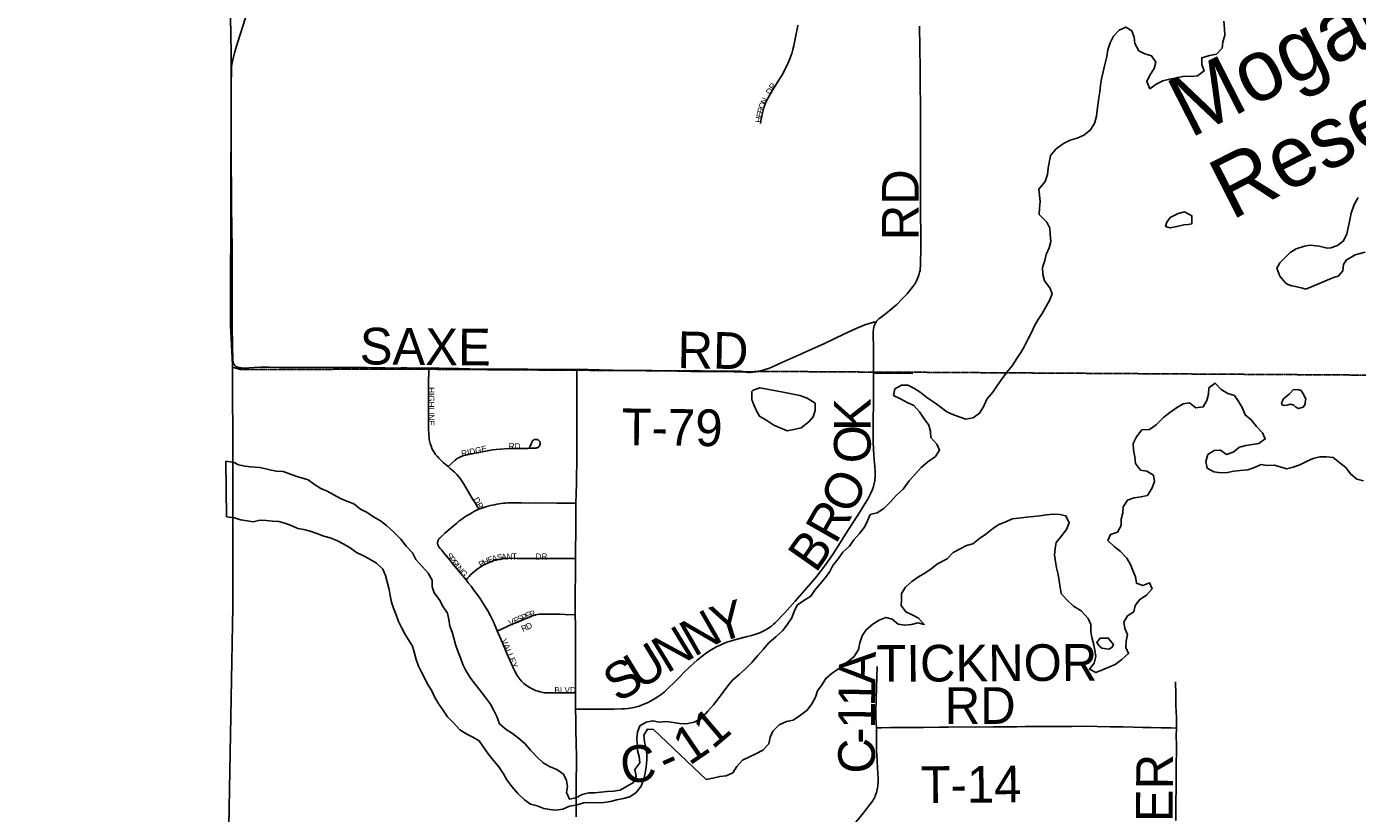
# Model space of a CAD drawing. Header units: feet. Extents: x 2113747 to 29971100, y 960708 to 6252803.
# Tile 14 of 225: x 2272193 to 2283070, y 1115169 to 1121601. Entities that reach past the tile are written whole.
import ezdxf

# ---------------------------------------------------------------- set-up
doc = ezdxf.new("R2010")
doc.units = ezdxf.units.FT
doc.header["$MEASUREMENT"] = 0
doc.linetypes.add('OhDOT_USTN3', pattern=[0.22, 0.165, -0.055])
for name, color, linetype in [('0_Xref', 7, 'Continuous'), ('GM_X_Adjacent_County', 251, 'OhDOT_USTN3'), ('GM_X_County', 251, 'OhDOT_USTN3'), ('GM_X_County_Road', 3, 'Continuous'), ('GM_X_County_Road_Text', 3, 'Continuous'), ('GM_X_Major_Lake', 5, 'Continuous'), ('GM_X_Major_Lake_Text', 5, 'Continuous'), ('GM_X_Minor_Lake', 5, 'Continuous'), ('GM_X_Township', 7, 'OhDOT_USTN3'), ('GM_X_Township_Road', 4, 'Continuous'), ('GM_X_Township_Road_Text', 4, 'Continuous'), ('GM_X_Township_Subdivision', 4, 'Continuous'), ('GM_X_Township_Subdivision_Text', 4, 'Continuous')]:
    doc.layers.add(name, color=color, linetype=linetype)
doc.styles.add('Styledgn030', font='dgn030.shx')
doc.styles.add('Styledgn031', font='dgn031.shx')

# ---------------------------------------------------------------- blocks, each defined once
blk = doc.blocks.new('POR')
at = {"layer": 'GM_X_Adjacent_County', "flags": 128}
blk.add_lwpolyline([(2192630, 1167520), (2192631, 1170404), (2192633, 1173673), (2192634, 1175629), (2192671, 1181169), (2192669, 1184775), (2192668, 1187767), (2192661, 1188885), (2192638, 1192623), (2192637, 1192687), (2192624, 1194838), (2192738, 1194840), (2198606, 1194974), (2199010, 1194983), (2204632, 1195040), (2205348, 1195050), (2205387, 1195051), (2205910, 1195059), (2205997, 1195060), (2208467, 1195087), (2214754, 1195227), (2218436, 1195308), (2224284, 1195429), (2225752, 1195458), (2225462, 1195534), (2225401, 1195595), (2225364, 1195691), (2225386, 1195871), (2225423, 1195969), (2225454, 1196101), (2225555, 1196175), (2225730, 1196146), (2225937, 1196104), (2226104, 1195950), (2226196, 1195762), (2226318, 1195778), (2226414, 1195876), (2226477, 1196120), (2226432, 1196340), (2226255, 1196528), (2226112, 1196634), (2226016, 1196777), (2225706, 1197038), (2225598, 1197214), (2225542, 1197429), (2225550, 1197574), (2225534, 1197683), (2225510, 1197752), (2225433, 1197823), (2225319, 1197810), (2225163, 1197850), (2225023, 1197884), (2224866, 1197996), (2224774, 1198238), (2224766, 1198416), (2224819, 1198833), (2224832, 1198918), (2224869, 1199050), (2224917, 1199124), (2224988, 1199164), (2225078, 1199177), (2225211, 1199143), (2225362, 1199058), (2225454, 1198986), (2225542, 1198976), (2225627, 1199021), (2225653, 1199069), (2225635, 1199164), (2225576, 1199318), (2225558, 1199409), (2225502, 1199641), (2225359, 1199810), (2225211, 1199887), (2225033, 1199916), (2224903, 1199927), (2224734, 1199887), (2224588, 1199837), (2224426, 1199853), (2224305, 1199924), (2224140, 1200009), (2224033, 1200099), (2223934, 1200224), (2223870, 1200324), (2223844, 1200457), (2223875, 1200571), (2223989, 1200714), (2224135, 1200891), (2224265, 1201013), (2224315, 1201058), (2224326, 1201095), (2224307, 1201143), (2224270, 1201186), (2224191, 1201257), (2224050, 1201262), (2223875, 1201254), (2223719, 1201260), (2223624, 1201297), (2223555, 1201352), (2223465, 1201458), (2223422, 1201570), (2223428, 1201647), (2223462, 1201752), (2223552, 1201843), (2223693, 1201904), (2223841, 1201967), (2223894, 1201999), (2223939, 1202044), (2223963, 1202134), (2223910, 1202269), (2223852, 1202341), (2223775, 1202357), (2223693, 1202349), (2223579, 1202304), (2223491, 1202259), (2223383, 1202227), (2223303, 1202248), (2223247, 1202301), (2223216, 1202378), (2223197, 1202484), (2223245, 1202643), (2223353, 1202799), (2223454, 1202942), (2223462, 1203019), (2223462, 1203064), (2223391, 1203189), (2223236, 1203283), (2223181, 1203339), (2223130, 1203396), (2223116, 1203464), (2223153, 1203562), (2223226, 1203633), (2223289, 1203695), (2223317, 1203766), (2223297, 1203887), (2223252, 1203949), (2223176, 1203975), (2223085, 1203955), (2223006, 1203918), (2222935, 1203853), (2222851, 1203698), (2222741, 1203608), (2222676, 1203594), (2222616, 1203610), (2222560, 1203698), (2222464, 1204074), (2222458, 1204286), (2222498, 1204359), (2222596, 1204452), (2222806, 1204585), (2222930, 1204676), (2222992, 1204741), (2223006, 1204789), (2222972, 1204848), (2222910, 1204913), (2222760, 1204955), (2222599, 1204969), (2222481, 1205009), (2222404, 1205077), (2222263, 1205241), (2222181, 1205337), (2222079, 1205407), (2221966, 1205441), (2221882, 1205472), (2221797, 1205517), (2221704, 1205619), (2221630, 1205687), (2221562, 1205698), (2221464, 1205681), (2221311, 1205613), (2221195, 1205577), (2221071, 1205582), (2220859, 1205622), (2220743, 1205681), (2220576, 1205823), (2220455, 1205944), (2220302, 1206023), (2220181, 1206074), (2220091, 1206150), (2220048, 1206308), (2220040, 1206484), (2219975, 1206616), (2219935, 1206710), (2219898, 1206817), (2219907, 1206919), (2220006, 1207032), (2220153, 1207136), (2220291, 1207227), (2220373, 1207289), (2220422, 1207378), (2220411, 1207566), (2220407, 1207761), (2220340, 1208008), (2220291, 1208255), (2220325, 1208431), (2220445, 1208769), (2220471, 1208945), (2220422, 1209154), (2220328, 1209282), (2220104, 1209492), (2219826, 1209709), (2219692, 1209851), (2219429, 1210204), (2219283, 1210473), (2219246, 1210694), (2219321, 1211065), (2219357, 1211201), (2219411, 1211402), (2219452, 1211743), (2219388, 1211972), (2219216, 1212230), (2219028, 1212466), (2218661, 1212777), (2218365, 1213088), (2218208, 1213347), (2218114, 1213710), (2218088, 1214033), (2218118, 1214403), (2218200, 1214647), (2218373, 1214973), (2218440, 1215097), (2218541, 1215411), (2218635, 1215696), (2218744, 1215898), (2218886, 1216149), (2219047, 1216370), (2219096, 1216517), (2219145, 1216741), (2219145, 1216921), (2219118, 1217142), (2219133, 1217333), (2219145, 1217521), (2219066, 1217817), (2219058, 1218049), (2219055, 1218326), (2219075, 1218515), (2219104, 1218655), (2219090, 1218754), (2219032, 1218922), (2218879, 1219180), (2218789, 1219297), (2218691, 1219360), (2218575, 1219379), (2218298, 1219383), (2217968, 1219293), (2217740, 1219274), (2217545, 1219308), (2217436, 1219297), (2217238, 1219297), (2217140, 1219345), (2217039, 1219458), (2216781, 1219757), (2216623, 1220057), (2216570, 1220251), (2216533, 1220570), (2216541, 1220687), (2216552, 1220844), (2216668, 1220915), (2216848, 1220915), (2217028, 1220836), (2217395, 1220687), (2217522, 1220769), (2217676, 1220956), (2217732, 1221095), (2217721, 1221245), (2217683, 1221395), (2217560, 1221466), (2217447, 1221395), (2217324, 1221398), (2217148, 1221466), (2216990, 1221616), (2216923, 1221672), (2216777, 1221754), (2216638, 1221784), (2216499, 1221758), (2216365, 1221702), (2216282, 1221679), (2216188, 1221762), (2216155, 1221904), (2216195, 1221993), (2217855, 1222014), (2218902, 1222026), (2221110, 1222045), (2224970, 1222054), (2226271, 1222054), (2227184, 1222047), (2228798, 1222028), (2230481, 1221983), (2231335, 1221971), (2233013, 1221964), (2233375, 1221986), (2235299, 1222030), (2235886, 1222019), (2238009, 1221952), (2239798, 1221947), (2240042, 1221947), (2240473, 1221945), (2240927, 1221944), (2242479, 1221940), (2243220, 1221939), (2246207, 1221908), (2259653, 1221765), (2265465, 1221711), (2271662, 1221657), (2271878, 1221655), (2272245, 1221652), (2272941, 1221646), (2272946, 1221095), (2272949, 1220734), (2272952, 1220381), (2272955, 1219996), (2272959, 1219527), (2272962, 1219225), (2272968, 1218487), (2272977, 1217406), (2272975, 1216501), (2272991, 1215563), (2273071, 1206556), (2273193, 1198453), (2273152, 1195400), (2273228, 1192712), (2273176, 1191453), (2273164, 1190519), (2273216, 1187364), (2273321, 1182083), (2273359, 1179654), (2273351, 1179125), (2273358, 1177776), (2273384, 1177023), (2273394, 1176620), (2273392, 1176176), (2273415, 1174720), (2273428, 1173104), (2273426, 1173044), (2273462, 1168895), (2273465, 1168621), (2273486, 1167056), (2273539, 1163372), (2273560, 1160546), (2273585, 1158808), (2273596, 1155295), (2273632, 1150488), (2273636, 1149823), (2273645, 1148717), (2273648, 1148193), (2273652, 1147706), (2273707, 1144117), (2273708, 1143906), (2273727, 1137672), (2273735, 1134958), (2273762, 1131307), (2273776, 1128908), (2273782, 1128013), (2273782, 1127896), (2273784, 1127599), (2273791, 1126395), (2273794, 1126045), (2273794, 1125938), (2273800, 1125028), (2273809, 1124393), (2273866, 1121327), (2273859, 1119170), (2273877, 1118817), (2273878, 1116829), (2273845, 1115019), (2273848, 1114656), (2273851, 1114281), (2273852, 1114201), (2273857, 1113636), (2273857, 1113575), (2273860, 1113281), (2273861, 1113069), (2273868, 1112294), (2273872, 1111794), (2273878, 1111173), (2273881, 1110748), (2273884, 1110420), (2273885, 1110318), (2273889, 1109866), (2273890, 1109708), (2273892, 1109492), (2273890, 1108659), (2273895, 1107881), (2273928, 1105260), (2273923, 1103969), (2273944, 1101977), (2274003, 1096382), (2274019, 1094549), (2274045, 1093010), (2274049, 1092053), (2274067, 1090515), (2273842, 1090511), (2272585, 1090487), (2271751, 1090471), (2270733, 1090435), (2268200, 1090405), (2267778, 1090418), (2267760, 1089304), (2267674, 1087762), (2267628, 1085890), (2267594, 1084592), (2267583, 1084035), (2267570, 1083741), (2267407, 1076551), (2267310, 1072879), (2267224, 1068546), (2267218, 1067680), (2267123, 1064546), (2267119, 1064405), (2267105, 1064278), (2267009, 1060529), (2266030, 1060558), (2264764, 1060590), (2264179, 1060605), (2263523, 1060622), (2262905, 1060648), (2262578, 1060658), (2262494, 1060660), (2262468, 1060662), (2262069, 1060670), (2259905, 1060723), (2259350, 1060738), (2254917, 1060860), (2252022, 1060939), (2251064, 1060965), (2247613, 1061077), (2245773, 1061157), (2240479, 1061338), (2240259, 1061347), (2239174, 1061390), (2237828, 1061436), (2234873, 1061544), (2228638, 1061772), (2226856, 1061837), (2226221, 1061860), (2224371, 1061928), (2218716, 1062135), (2216024, 1062234), (2214252, 1062298), (2212077, 1062442), (2210448, 1062486), (2205426, 1062621), (2204592, 1062652), (2204074, 1062671), (2204061, 1063896), (2204019, 1067962), (2204018, 1068050), (2203986, 1071081), (2203969, 1073268), (2203920, 1078643), (2203897, 1079534), (2203924, 1083122), (2203902, 1084169), (2203924, 1085137), (2203916, 1085866), (2203909, 1086298), (2203905, 1086752), (2203874, 1089335), (2203869, 1089766), (2203327, 1089754), (2199689, 1089720), (2199502, 1089725), (2198608, 1089726), (2198227, 1089715), (2197798, 1089713), (2197122, 1089708), (2195423, 1089703), (2195256, 1089695), (2194547, 1089678), (2193306, 1089676), (2192606, 1089672), (2192620, 1092103), (2192625, 1092538), (2192656, 1094120), (2192659, 1095336), (2192658, 1095923), (2192589, 1099322), (2192675, 1103193), (2192655, 1107796), (2192654, 1108034), (2192653, 1108440), (2192666, 1108661), (2192656, 1108900), (2192657, 1109083), (2192654, 1109924), (2192636, 1110047), (2192644, 1110729), (2192637, 1111738), (2192634, 1112043), (2192629, 1112564), (2192567, 1113876), (2192571, 1115766), (2192563, 1116200), (2192562, 1116521), (2192562, 1116842), (2192568, 1119399), (2192557, 1120002), (2192552, 1123337), (2192552, 1123393), (2192560, 1126776), (2192557, 1127768), (2192541, 1130027), (2192543, 1132646), (2192543, 1135847), (2192542, 1136084), (2192540, 1136744), (2192530, 1137575), (2192539, 1140482), (2192539, 1143381), (2192552, 1147211), (2192556, 1148676), (2192557, 1148924), (2192558, 1149453), (2192562, 1150577), (2192569, 1152461), (2192570, 1152863), (2192571, 1153176), (2192575, 1154176), (2192588, 1155252), (2192594, 1158495), (2192604, 1162456), (2192620, 1166969), (2192630, 1167520)], dxfattribs=at)
at = {"layer": 'GM_X_County', "flags": 128}
blk.add_lwpolyline([(2353397, 1222451), (2356858, 1222526), (2358764, 1222568), (2364180, 1222723), (2365829, 1222755), (2369645, 1222836), (2372194, 1222881), (2374472, 1222924), (2379690, 1223029), (2379735, 1219826), (2379742, 1219374), (2379833, 1216178), (2380014, 1209139), (2380003, 1203413), (2380022, 1202249), (2380179, 1195356), (2380181, 1194352), (2380359, 1187412), (2380412, 1186569), (2380419, 1184193), (2380463, 1181823), (2380682, 1170163), (2380746, 1166807), (2380771, 1165044), (2380824, 1161382), (2380824, 1161039), (2380878, 1157552), (2380892, 1156694), (2381026, 1152330), (2381034, 1152023), (2381158, 1145150), (2381235, 1140057), (2381269, 1137568), (2381334, 1132856), (2381336, 1132676), (2381343, 1132210), (2381380, 1130882), (2381388, 1130504), (2381409, 1129491), (2381422, 1128859), (2381524, 1123853), (2381544, 1122872), (2381624, 1118858), (2381679, 1116097), (2382044, 1104151), (2382074, 1096083), (2382125, 1091787), (2380307, 1091766), (2379221, 1091753), (2378988, 1091751), (2374063, 1091696), (2368829, 1091637), (2365146, 1091594), (2364291, 1091584), (2363494, 1091575), (2360811, 1091544), (2360599, 1091542), (2358848, 1091522), (2355371, 1091477), (2352195, 1091435), (2348514, 1091386), (2345661, 1091348), (2342697, 1091308), (2341799, 1091296), (2335157, 1091206), (2333216, 1091180), (2331837, 1091161), (2328725, 1091118), (2328615, 1091117), (2326938, 1091094), (2326732, 1091091), (2324108, 1091056), (2318107, 1090974), (2313863, 1090917), (2307056, 1090903), (2301402, 1090840), (2299895, 1090831), (2299145, 1090827), (2298147, 1090820), (2294565, 1090800), (2294190, 1090795), (2291695, 1090779), (2287536, 1090733), (2283974, 1090692), (2281184, 1090660), (2280571, 1090646), (2279737, 1090638), (2276111, 1090564), (2275965, 1090561), (2275354, 1090544), (2275300, 1090545), (2274067, 1090515), (2274049, 1092053), (2274045, 1093010), (2274019, 1094549), (2274003, 1096382), (2273944, 1101977), (2273923, 1103969), (2273928, 1105260), (2273895, 1107881), (2273890, 1108659), (2273892, 1109492), (2273890, 1109708), (2273889, 1109866), (2273885, 1110318), (2273884, 1110420), (2273881, 1110748), (2273878, 1111173), (2273872, 1111794), (2273868, 1112294), (2273861, 1113069), (2273860, 1113281), (2273857, 1113575), (2273857, 1113636), (2273852, 1114201), (2273851, 1114281), (2273848, 1114656), (2273845, 1115019), (2273878, 1116829), (2273877, 1118817), (2273859, 1119170), (2273866, 1121327), (2273809, 1124393), (2273800, 1125028), (2273794, 1125938), (2273794, 1126045), (2273791, 1126395), (2273784, 1127599), (2273782, 1127896), (2273782, 1128013), (2273776, 1128908), (2273762, 1131307), (2273735, 1134958), (2273727, 1137672), (2273708, 1143906), (2273707, 1144117), (2273652, 1147706), (2273648, 1148193), (2273645, 1148717), (2273636, 1149823), (2273632, 1150488), (2273596, 1155295), (2273585, 1158808), (2273560, 1160546), (2273539, 1163372), (2273486, 1167056), (2273465, 1168621), (2273462, 1168895), (2273426, 1173044), (2273428, 1173104), (2273415, 1174720), (2273392, 1176176), (2273394, 1176620), (2273384, 1177023), (2273358, 1177776), (2273351, 1179125), (2273359, 1179654), (2273321, 1182083), (2273216, 1187364), (2273164, 1190519), (2273176, 1191453), (2273228, 1192712), (2273152, 1195400), (2273193, 1198453), (2273071, 1206556), (2272991, 1215563), (2272975, 1216501), (2272977, 1217406), (2272968, 1218487), (2272962, 1219225), (2272959, 1219527), (2272955, 1219996), (2272952, 1220381), (2272949, 1220734), (2272946, 1221095), (2272941, 1221646), (2274226, 1221624), (2276584, 1221584), (2279436, 1221567), (2287284, 1221586), (2287634, 1221587), (2288155, 1221588), (2289133, 1221589), (2291838, 1221592), (2294724, 1221588), (2295595, 1221591), (2298613, 1221605), (2299175, 1221609), (2303374, 1221676), (2308426, 1221766), (2313088, 1221841), (2315600, 1221874), (2319071, 1221920), (2326584, 1222061), (2327982, 1222076), (2333341, 1222133), (2335682, 1222157), (2338510, 1222201), (2341239, 1222245), (2343737, 1222286), (2344324, 1222288), (2349300, 1222361), (2350843, 1222395), (2353397, 1222451)], dxfattribs=at)
at = {"layer": 'GM_X_County_Road', "flags": 128}
for points in [[(2273891, 1121388), (2273919, 1121476), (2273962, 1121613), (2274023, 1121808), (2274218, 1122452), (2274321, 1122808), (2274387, 1123037), (2274445, 1123219), (2274460, 1123263)], [(2279134, 1119186), (2279141, 1119195), (2279149, 1119204), (2279159, 1119213), (2279198, 1119243), (2279241, 1119276), (2279273, 1119301), (2279305, 1119330), (2279349, 1119375), (2279390, 1119418), (2279420, 1119454), (2279440, 1119480), (2279454, 1119502), (2279465, 1119523), (2279475, 1119543), (2279485, 1119568), (2279492, 1119593), (2279495, 1119608), (2279497, 1119621), (2279500, 1119645), (2279501, 1119809), (2279500, 1120169), (2279498, 1120673), (2279498, 1120827), (2279497, 1121257), (2279492, 1121605)], [(2273873, 1119171), (2273873, 1119199), (2273873, 1119398), (2273872, 1119784), (2273867, 1120129), (2273864, 1120624), (2273865, 1121133), (2273867, 1121241), (2273869, 1121275), (2273873, 1121306), (2273880, 1121342), (2273891, 1121388)], [(2279115, 1118767), (2279116, 1118829), (2279114, 1118909), (2279114, 1118971), (2279114, 1119010), (2279113, 1119052), (2279112, 1119084), (2279113, 1119107), (2279115, 1119129), (2279118, 1119144), (2279121, 1119157), (2279127, 1119172), (2279134, 1119186)], [(2273900, 1118825), (2273895, 1118830), (2273892, 1118835), (2273889, 1118839), (2273886, 1118844), (2273884, 1118849), (2273882, 1118855), (2273880, 1118862), (2273879, 1118875), (2273878, 1118889), (2273876, 1118981), (2273873, 1119171)], [(2278297, 1116715), (2278311, 1116727), (2278387, 1116807), (2278474, 1116904), (2278569, 1117013), (2278642, 1117096), (2278682, 1117148), (2278737, 1117221), (2278784, 1117291), (2278841, 1117380), (2278887, 1117452), (2278951, 1117552), (2279006, 1117638), (2279045, 1117699), (2279068, 1117738), (2279087, 1117776), (2279103, 1117811), (2279108, 1117825), (2279114, 1117842), (2279117, 1117853), (2279120, 1117867), (2279123, 1117878), (2279125, 1117892), (2279126, 1117905), (2279127, 1117918), (2279127, 1117936), (2279127, 1117953), (2279125, 1118009), (2279121, 1118057), (2279118, 1118100), (2279115, 1118142), (2279113, 1118208), (2279113, 1118279), (2279113, 1118384), (2279114, 1118522), (2279115, 1118680), (2279115, 1118767)], [(2276680, 1116021), (2276764, 1116021), (2276879, 1116020), (2276951, 1116021), (2276994, 1116022), (2277056, 1116023), (2277079, 1116025), (2277108, 1116027), (2277122, 1116029), (2277140, 1116032), (2277157, 1116035), (2277179, 1116040), (2277199, 1116045), (2277219, 1116053), (2277239, 1116062), (2277272, 1116076), (2277307, 1116095), (2277346, 1116118), (2277378, 1116141), (2277406, 1116163), (2277435, 1116189), (2277491, 1116244), (2277534, 1116289), (2277571, 1116326), (2277606, 1116360), (2277649, 1116401), (2277673, 1116422), (2277714, 1116455), (2277750, 1116481), (2277789, 1116506), (2277831, 1116531), (2277867, 1116548), (2277882, 1116556), (2277898, 1116562), (2277915, 1116568), (2277934, 1116575), (2278001, 1116594), (2278075, 1116612), (2278118, 1116623), (2278137, 1116628), (2278154, 1116634), (2278170, 1116640), (2278186, 1116646), (2278203, 1116654), (2278219, 1116662), (2278234, 1116670), (2278250, 1116680), (2278265, 1116690), (2278281, 1116701), (2278297, 1116715)], [(2279138, 1115869), (2279137, 1115908), (2279135, 1115950), (2279135, 1116005), (2279137, 1116101), (2279140, 1116198), (2279143, 1116282), (2279146, 1116370)], [(2279145, 1115365), (2279148, 1115379), (2279150, 1115394), (2279151, 1115408), (2279152, 1115423), (2279152, 1115437), (2279152, 1115462), (2279150, 1115490), (2279147, 1115545), (2279144, 1115594), (2279141, 1115650), (2279140, 1115677), (2279138, 1115699), (2279138, 1115729), (2279138, 1115762), (2279138, 1115806), (2279138, 1115869)], [(2278874, 1114982), (2278888, 1114999), (2278915, 1115031), (2278972, 1115099), (2279022, 1115160), (2279069, 1115221), (2279085, 1115241), (2279100, 1115261), (2279106, 1115270), (2279113, 1115280), (2279119, 1115290), (2279125, 1115303), (2279129, 1115313), (2279134, 1115326), (2279139, 1115339), (2279142, 1115352), (2279145, 1115365)]]:
    blk.add_lwpolyline(points, dxfattribs=at)
at = {"layer": 'GM_X_Major_Lake'}
for p, q in [((2281650, 1119982), (2281686, 1119984)), ((2282648, 1119454), (2282875, 1119550)), ((2282648, 1118558), (2282626, 1118598)), ((2273822, 1118049), (2273827, 1117594)), ((2280980, 1116521), (2281037, 1116513)), ((2277318, 1115854), (2277748, 1115447))]:
    blk.add_line(p, q, dxfattribs=at)
at = {"layer": 'GM_X_Major_Lake', "flags": 128}
for points in [[(2281977, 1121646), (2281983, 1121582), (2281985, 1121528), (2281971, 1121476), (2281965, 1121426), (2281917, 1121376), (2281861, 1121365), (2281797, 1121347), (2281799, 1121293), (2281817, 1121239), (2281764, 1121199), (2281710, 1121193), (2281656, 1121195), (2281592, 1121182), (2281534, 1121172), (2281480, 1121158), (2281426, 1121130), (2281374, 1121094), (2281350, 1121154), (2281373, 1121204), (2281409, 1121258), (2281421, 1121310), (2281387, 1121362), (2281333, 1121380), (2281283, 1121404), (2281251, 1121462), (2281245, 1121516), (2281227, 1121566), (2281177, 1121598), (2281123, 1121572), (2281075, 1121522), (2281049, 1121468), (2281031, 1121412), (2281021, 1121358), (2281003, 1121281), (2280993, 1121231), (2280977, 1121175), (2280970, 1121119), (2280964, 1121069), (2280956, 1121019), (2280944, 1120919), (2280936, 1120868), (2280920, 1120810), (2280886, 1120754), (2280833, 1120714), (2280779, 1120690), (2280723, 1120672), (2280667, 1120647), (2280607, 1120603), (2280561, 1120547), (2280541, 1120443), (2280537, 1120391), (2280517, 1120336), (2280466, 1120272), (2280478, 1120172), (2280472, 1120116), (2280470, 1120064), (2280532, 1120004), (2280556, 1119954), (2280558, 1119904), (2280563, 1119844), (2280551, 1119792)], [(2282875, 1119550), (2282913, 1119560), (2282951, 1119605), (2282957, 1119657), (2282979, 1119693), (2283051, 1119735), (2283133, 1119757)], [(2283076, 1120204), (2283042, 1120148), (2283020, 1120076), (2283004, 1120008), (2282983, 1119907), (2282957, 1119849), (2282907, 1119813), (2282853, 1119793), (2282823, 1119791), (2282757, 1119807), (2282683, 1119814), (2282637, 1119806), (2282569, 1119784), (2282519, 1119756), (2282485, 1119718), (2282435, 1119670), (2282411, 1119627), (2282437, 1119561), (2282476, 1119513), (2282496, 1119497), (2282534, 1119483), (2282564, 1119478), (2282620, 1119464), (2282648, 1119454)], [(2281686, 1119984), (2281716, 1119989), (2281716, 1120055), (2281656, 1120087), (2281604, 1120074), (2281540, 1120040), (2281512, 1120004), (2281502, 1119968), (2281540, 1119956), (2281594, 1119966), (2281650, 1119982)], [(2280551, 1119792), (2280527, 1119739), (2280515, 1119689), (2280497, 1119631), (2280499, 1119575), (2280511, 1119523), (2280557, 1119467), (2280576, 1119417), (2280554, 1119361), (2280494, 1119256), (2280460, 1119206), (2280430, 1119154), (2280406, 1119100), (2280378, 1119050), (2280349, 1118990), (2280319, 1118937), (2280287, 1118887), (2280247, 1118829), (2280207, 1118779), (2280161, 1118717), (2280123, 1118663), (2280089, 1118612), (2280042, 1118556), (2280014, 1118492), (2279982, 1118442), (2279928, 1118402), (2279870, 1118393), (2279814, 1118411), (2279764, 1118431), (2279714, 1118453), (2279658, 1118495), (2279608, 1118531), (2279551, 1118569), (2279495, 1118613), (2279445, 1118645), (2279395, 1118669), (2279343, 1118669), (2279289, 1118639), (2279279, 1118586), (2279335, 1118557), (2279390, 1118529), (2279444, 1118503), (2279490, 1118451), (2279530, 1118395), (2279568, 1118343), (2279580, 1118291), (2279584, 1118241), (2279632, 1118189), (2279653, 1118139), (2279621, 1118086), (2279559, 1118044), (2279503, 1117998), (2279461, 1117948), (2279407, 1117888), (2279357, 1117819), (2279303, 1117771), (2279251, 1117713), (2279200, 1117663), (2279146, 1117626), (2279088, 1117614), (2279066, 1117562), (2279042, 1117510), (2279000, 1117458), (2278954, 1117406), (2278918, 1117353), (2278865, 1117306)], [(2281138, 1117523), (2281138, 1117575), (2281152, 1117625), (2281156, 1117675), (2281190, 1117729), (2281246, 1117749), (2281302, 1117756), (2281354, 1117768), (2281391, 1117830), (2281411, 1117882), (2281403, 1117934), (2281349, 1117966), (2281297, 1117974), (2281255, 1118030), (2281251, 1118084), (2281239, 1118138), (2281237, 1118192), (2281264, 1118248), (2281308, 1118305), (2281370, 1118307), (2281424, 1118347), (2281486, 1118407), (2281538, 1118447), (2281590, 1118484), (2281646, 1118518), (2281698, 1118526), (2281748, 1118484), (2281810, 1118492), (2281838, 1118546), (2281852, 1118596), (2281855, 1118648), (2281907, 1118687), (2281956, 1118635), (2282012, 1118603), (2282064, 1118585), (2282100, 1118533), (2282130, 1118481), (2282152, 1118427), (2282202, 1118387), (2282246, 1118333), (2282294, 1118281), (2282317, 1118231), (2282263, 1118193), (2282211, 1118186), (2282157, 1118176), (2282105, 1118164), (2282053, 1118122), (2282001, 1118104), (2281951, 1118138), (2281899, 1118136), (2281847, 1118103), (2281831, 1118045), (2281843, 1117991), (2281897, 1117961), (2281953, 1117953), (2282007, 1117956), (2282059, 1117966), (2282111, 1117972), (2282173, 1117978), (2282229, 1117996), (2282283, 1118022), (2282333, 1118012), (2282389, 1118016), (2282439, 1118003), (2282489, 1117985), (2282545, 1118001), (2282599, 1118019), (2282655, 1118047), (2282707, 1118071), (2282763, 1118085), (2282817, 1118084), (2282871, 1118078), (2282925, 1118036), (2282975, 1117996), (2283013, 1117944), (2283065, 1117902), (2283119, 1117888)], [(2282626, 1118598), (2282610, 1118626), (2282580, 1118634), (2282544, 1118632), (2282522, 1118608), (2282514, 1118600), (2282482, 1118572), (2282464, 1118556), (2282456, 1118534), (2282450, 1118522), (2282454, 1118510), (2282468, 1118504), (2282492, 1118506), (2282524, 1118516), (2282550, 1118506), (2282566, 1118490), (2282588, 1118478), (2282626, 1118490), (2282642, 1118514), (2282644, 1118528), (2282648, 1118558)], [(2275085, 1117562), (2275029, 1117594), (2274977, 1117628), (2274923, 1117657), (2274868, 1117699), (2274810, 1117723), (2274758, 1117743), (2274650, 1117803), (2274598, 1117825), (2274546, 1117857), (2274493, 1117895), (2274393, 1117926), (2274343, 1117946), (2274289, 1117964), (2274233, 1117966), (2274180, 1117979), (2274138, 1117988), (2274097, 1117997), (2274022, 1118003), (2273980, 1118008), (2273925, 1118020), (2273889, 1118037), (2273822, 1118049)], [(2273827, 1117594), (2273892, 1117586), (2273942, 1117570), (2273996, 1117562), (2274046, 1117554), (2274098, 1117566), (2274150, 1117563), (2274202, 1117557), (2274254, 1117555), (2274304, 1117543), (2274355, 1117523), (2274409, 1117497), (2274459, 1117491), (2274511, 1117476), (2274565, 1117456), (2274623, 1117436), (2274673, 1117422), (2274729, 1117400), (2274785, 1117370), (2274837, 1117340), (2274890, 1117302), (2274940, 1117278), (2274992, 1117249), (2275054, 1117215), (2275104, 1117165), (2275126, 1117113), (2275155, 1117000), (2275165, 1116950), (2275175, 1116896), (2275191, 1116846), (2275213, 1116792), (2275232, 1116738), (2275256, 1116688), (2275284, 1116638), (2275314, 1116588), (2275346, 1116536), (2275363, 1116480), (2275377, 1116428), (2275397, 1116373), (2275421, 1116323), (2275473, 1116223), (2275504, 1116171), (2275528, 1116121), (2275558, 1116071), (2275594, 1116015), (2275634, 1115959), (2275685, 1115907), (2275735, 1115853), (2275791, 1115817), (2275841, 1115793), (2275893, 1115761), (2275966, 1115657), (2276010, 1115601), (2276052, 1115549), (2276090, 1115493), (2276118, 1115443), (2276159, 1115389), (2276209, 1115333), (2276261, 1115281), (2276311, 1115245), (2276367, 1115230), (2276419, 1115210), (2276469, 1115200), (2276519, 1115196), (2276575, 1115204), (2276629, 1115228), (2276685, 1115237), (2276745, 1115255), (2276799, 1115257), (2276860, 1115255), (2276912, 1115259), (2276964, 1115266), (2277018, 1115280), (2277072, 1115292), (2277124, 1115304), (2277175, 1115341), (2277215, 1115391), (2277235, 1115443), (2277249, 1115499), (2277257, 1115549), (2277261, 1115604), (2277263, 1115654), (2277254, 1115704), (2277244, 1115754), (2277238, 1115808), (2277268, 1115858), (2277318, 1115854)], [(2278865, 1117306), (2278827, 1117249), (2278781, 1117197), (2278757, 1117147), (2278723, 1117097), (2278679, 1117046), (2278635, 1116994), (2278602, 1116944), (2278546, 1116909), (2278492, 1116871), (2278466, 1116821), (2278448, 1116767), (2278412, 1116716), (2278374, 1116664), (2278318, 1116614), (2278260, 1116564), (2278213, 1116509), (2278169, 1116459), (2278119, 1116403), (2278069, 1116350), (2278017, 1116304), (2277965, 1116262), (2277925, 1116211), (2277887, 1116161), (2277846, 1116107), (2277806, 1116057), (2277762, 1116006), (2277706, 1115942), (2277650, 1115914), (2277586, 1115901), (2277530, 1115905), (2277480, 1115911), (2277422, 1115921), (2277362, 1115915), (2277310, 1115927), (2277258, 1115914), (2277204, 1115886), (2277186, 1115834), (2277180, 1115784), (2277184, 1115734), (2277186, 1115684), (2277199, 1115633), (2277205, 1115583), (2277165, 1115527), (2277175, 1115473), (2277153, 1115421), (2277097, 1115390), (2277045, 1115360), (2276989, 1115350), (2276939, 1115348), (2276887, 1115342), (2276837, 1115337), (2276787, 1115337), (2276735, 1115323), (2276683, 1115295), (2276631, 1115285), (2276605, 1115339), (2276613, 1115389), (2276605, 1115439), (2276581, 1115489), (2276526, 1115527), (2276472, 1115551), (2276416, 1115583), (2276366, 1115629), (2276312, 1115687), (2276264, 1115741), (2276213, 1115783), (2276163, 1115821), (2276113, 1115854), (2276059, 1115902), (2276037, 1115960), (2276013, 1116011), (2275984, 1116063), (2275944, 1116117), (2275900, 1116173), (2275856, 1116227), (2275818, 1116279), (2275783, 1116337), (2275757, 1116387), (2275739, 1116441), (2275717, 1116495), (2275699, 1116549), (2275684, 1116601), (2275672, 1116651), (2275652, 1116701), (2275644, 1116753), (2275632, 1116807), (2275598, 1116859), (2275569, 1116914), (2275525, 1116972), (2275507, 1117022), (2275509, 1117076), (2275475, 1117134), (2275428, 1117186), (2275374, 1117244), (2275346, 1117300), (2275294, 1117354), (2275252, 1117410), (2275191, 1117470), (2275135, 1117524), (2275085, 1117562)], [(2278879, 1116393), (2278907, 1116412), (2278958, 1116452), (2278992, 1116508), (2279004, 1116564), (2279022, 1116620), (2279054, 1116671), (2279108, 1116715), (2279160, 1116749), (2279216, 1116771), (2279266, 1116757), (2279316, 1116717), (2279370, 1116707), (2279424, 1116713), (2279476, 1116728), (2279530, 1116714), (2279482, 1116766), (2279430, 1116792), (2279378, 1116816), (2279340, 1116868), (2279343, 1116918), (2279343, 1116968), (2279377, 1117018), (2279429, 1117064), (2279483, 1117104), (2279535, 1117132), (2279587, 1117169), (2279639, 1117209), (2279717, 1117251), (2279767, 1117301), (2279822, 1117333), (2279874, 1117358), (2279926, 1117374), (2279980, 1117416), (2280034, 1117452), (2280086, 1117496), (2280138, 1117531), (2280196, 1117553), (2280248, 1117577), (2280300, 1117583), (2280364, 1117591), (2280422, 1117595), (2280474, 1117603), (2280530, 1117610), (2280582, 1117616), (2280638, 1117612), (2280688, 1117602), (2280714, 1117544), (2280692, 1117490), (2280654, 1117440), (2280608, 1117385), (2280599, 1117335), (2280595, 1117283), (2280603, 1117227), (2280611, 1117177), (2280625, 1117121), (2280633, 1117071), (2280639, 1117017), (2280649, 1116967), (2280698, 1116911), (2280748, 1116863), (2280812, 1116825), (2280868, 1116763), (2280890, 1116713), (2280890, 1116657), (2280898, 1116607), (2280914, 1116557), (2280923, 1116504), (2280933, 1116452), (2280919, 1116398), (2280879, 1116348), (2280931, 1116320), (2280985, 1116344), (2281039, 1116364), (2281091, 1116387), (2281145, 1116427), (2281199, 1116475), (2281178, 1116525), (2281180, 1116577), (2281192, 1116631), (2281168, 1116681), (2281160, 1116733), (2281190, 1116784), (2281242, 1116818), (2281252, 1116868), (2281292, 1116918), (2281345, 1116954), (2281391, 1117004), (2281371, 1117054), (2281315, 1117032), (2281263, 1117050), (2281255, 1117102), (2281233, 1117154), (2281215, 1117204), (2281185, 1117256), (2281131, 1117314), (2281081, 1117352), (2281030, 1117400), (2281052, 1117450), (2281108, 1117469), (2281138, 1117523)], [(2281037, 1116513), (2281062, 1116525), (2281076, 1116549), (2281034, 1116603), (2280966, 1116601), (2280940, 1116565), (2280960, 1116539), (2280980, 1116521)], [(2277748, 1115447), (2277802, 1115457), (2277858, 1115471), (2277910, 1115477), (2277964, 1115502), (2277999, 1115552), (2278043, 1115604), (2278095, 1115630), (2278153, 1115657), (2278211, 1115687), (2278259, 1115737), (2278271, 1115791), (2278291, 1115842), (2278343, 1115892), (2278403, 1115920), (2278457, 1115932), (2278517, 1115971), (2278572, 1116013), (2278612, 1116065), (2278642, 1116118), (2278658, 1116170), (2278694, 1116222), (2278724, 1116272), (2278776, 1116315), (2278828, 1116351), (2278879, 1116393)]]:
    blk.add_lwpolyline(points, dxfattribs=at)
at = {"layer": 'GM_X_Minor_Lake'}
blk.add_line((2278301, 1118343), (2278409, 1118297), dxfattribs=at)
at = {"layer": 'GM_X_Minor_Lake', "flags": 128}
blk.add_lwpolyline([(2278409, 1118297), (2278463, 1118307), (2278523, 1118321), (2278585, 1118370), (2278621, 1118412), (2278639, 1118464), (2278639, 1118522), (2278572, 1118564), (2278514, 1118586), (2278376, 1118613), (2278258, 1118635), (2278186, 1118647), (2278130, 1118629), (2278120, 1118617), (2278120, 1118554), (2278138, 1118508), (2278162, 1118456), (2278183, 1118416), (2278243, 1118380), (2278301, 1118343)], dxfattribs=at)
at = {"layer": 'GM_X_Township', "flags": 128}
for points in [[(2273707, 1144117), (2274451, 1144100), (2275848, 1144130), (2275977, 1144134), (2276352, 1144118), (2276673, 1144104), (2278962, 1144111), (2282224, 1144168), (2282616, 1144160), (2282946, 1144163), (2283046, 1144164), (2284147, 1144164), (2284989, 1144172), (2286547, 1144191), (2290241, 1144201), (2292293, 1144206), (2295498, 1144177), (2297667, 1144176), (2299033, 1144176), (2299034, 1144014), (2299048, 1140868), (2299048, 1140750), (2299048, 1140210), (2299046, 1140060), (2299044, 1139886), (2299058, 1135395), (2299058, 1135376), (2299059, 1134619), (2299063, 1131449), (2299075, 1121792), (2299080, 1118654), (2298613, 1118657), (2291694, 1118700), (2291590, 1118700), (2286495, 1118732), (2284462, 1118744), (2279390, 1118776), (2279102, 1118777), (2278181, 1118783), (2278095, 1118774), (2278026, 1118784), (2276682, 1118792), (2275473, 1118800), (2273939, 1118799), (2273877, 1118817), (2273859, 1119170), (2273866, 1121327), (2273809, 1124393), (2273800, 1125028), (2273794, 1125938), (2273794, 1126045), (2273791, 1126395), (2273784, 1127599), (2273782, 1127896), (2273782, 1128013), (2273776, 1128908), (2273762, 1131307), (2273735, 1134958), (2273727, 1137672), (2273708, 1143906), (2273707, 1144117)], [(2273939, 1118799), (2275473, 1118800), (2276682, 1118792), (2278026, 1118784), (2278095, 1118774), (2278181, 1118783), (2279102, 1118777), (2279390, 1118776), (2284462, 1118744), (2286495, 1118732), (2291590, 1118700), (2291694, 1118700), (2298613, 1118657), (2299080, 1118654), (2299073, 1112956), (2299072, 1110035), (2299092, 1106995), (2299110, 1104924), (2299110, 1104784), (2299121, 1100750), (2299131, 1096372), (2299145, 1090827), (2298147, 1090820), (2294565, 1090800), (2294190, 1090795), (2291695, 1090779), (2287536, 1090733), (2283974, 1090692), (2281184, 1090660), (2280571, 1090646), (2279737, 1090638), (2276111, 1090564), (2275965, 1090561), (2275354, 1090544), (2275300, 1090545), (2274067, 1090515), (2274049, 1092053), (2274045, 1093010), (2274019, 1094549), (2274003, 1096382), (2273944, 1101977), (2273923, 1103969), (2273928, 1105260), (2273895, 1107881), (2273890, 1108659), (2273892, 1109492), (2273890, 1109708), (2273889, 1109866), (2273885, 1110318), (2273884, 1110420), (2273881, 1110748), (2273878, 1111173), (2273872, 1111794), (2273868, 1112294), (2273861, 1113069), (2273860, 1113281), (2273857, 1113575), (2273857, 1113636), (2273852, 1114201), (2273851, 1114281), (2273848, 1114656), (2273845, 1115019), (2273878, 1116829), (2273877, 1118817), (2273939, 1118799)]]:
    blk.add_lwpolyline(points, dxfattribs=at)
at = {"layer": 'GM_X_Township_Road', "flags": 128}
for points in [[(2278237, 1118800), (2278264, 1118810), (2278294, 1118823), (2278360, 1118852), (2278458, 1118896), (2278531, 1118929), (2278616, 1118966), (2278708, 1119007), (2278800, 1119052), (2278872, 1119086), (2278949, 1119122), (2278992, 1119141), (2279031, 1119158), (2279051, 1119165), (2279070, 1119172), (2279088, 1119177), (2279101, 1119181), (2279116, 1119184), (2279125, 1119185), (2279134, 1119186)], [(2273900, 1118825), (2273906, 1118821), (2273912, 1118819), (2273920, 1118816), (2273928, 1118814), (2273936, 1118812), (2273944, 1118811), (2273953, 1118810), (2273963, 1118809), (2273972, 1118810), (2274054, 1118814), (2274107, 1118816), (2274176, 1118817), (2274261, 1118815), (2274333, 1118814), (2274402, 1118814), (2274527, 1118815), (2274592, 1118815), (2274674, 1118815), (2274759, 1118814), (2274838, 1118814), (2274890, 1118814), (2274972, 1118815), (2275031, 1118813), (2275120, 1118811), (2275193, 1118810), (2275251, 1118811), (2275302, 1118812), (2275379, 1118810), (2275480, 1118809)], [(2275480, 1118809), (2275566, 1118808), (2275646, 1118806), (2275728, 1118805), (2275815, 1118803), (2275883, 1118801), (2275953, 1118801), (2276017, 1118802), (2276077, 1118802), (2276126, 1118802), (2276191, 1118801), (2276235, 1118800), (2276289, 1118800), (2276345, 1118798), (2276459, 1118797), (2276548, 1118797), (2276689, 1118797)], [(2276683, 1117704), (2276685, 1117782), (2276687, 1117865), (2276688, 1117946), (2276689, 1118015), (2276689, 1118081), (2276690, 1118150), (2276690, 1118222), (2276689, 1118291), (2276689, 1118354), (2276689, 1118397), (2276690, 1118450), (2276690, 1118536), (2276690, 1118614), (2276690, 1118688), (2276689, 1118797)], [(2276689, 1118797), (2276780, 1118797), (2276871, 1118796), (2276984, 1118793), (2277079, 1118791), (2277154, 1118790), (2277305, 1118789), (2277423, 1118787), (2277518, 1118784), (2277622, 1118783), (2277793, 1118782), (2277855, 1118782), (2277894, 1118782), (2277976, 1118780), (2278028, 1118780), (2278097, 1118779), (2278140, 1118781), (2278172, 1118785), (2278204, 1118791), (2278230, 1118798), (2278237, 1118800)], [(2279115, 1118767), (2279199, 1118769), (2279250, 1118769), (2279303, 1118768), (2279362, 1118767), (2279437, 1118766)], [(2276678, 1117252), (2276679, 1117354), (2276681, 1117444), (2276682, 1117540), (2276683, 1117625), (2276683, 1117704)], [(2276677, 1116793), (2276677, 1116953), (2276678, 1117145), (2276678, 1117252)], [(2276679, 1116155), (2276680, 1116263), (2276680, 1116381), (2276680, 1116512), (2276679, 1116617), (2276678, 1116705), (2276677, 1116793)], [(2281590, 1115867), (2281590, 1115952), (2281587, 1116052), (2281585, 1116144), (2281583, 1116244)], [(2276680, 1116021), (2276679, 1116083), (2276679, 1116155)], [(2276684, 1115293), (2276685, 1115401), (2276685, 1115463), (2276686, 1115547), (2276686, 1115641), (2276685, 1115739), (2276682, 1115856), (2276681, 1115938), (2276680, 1116021)], [(2279138, 1115869), (2279181, 1115869), (2279253, 1115870), (2279396, 1115871), (2279524, 1115872), (2279655, 1115874), (2279724, 1115875), (2279805, 1115876), (2279949, 1115874), (2280096, 1115876), (2280209, 1115877), (2280285, 1115878), (2280353, 1115879), (2280435, 1115880), (2280517, 1115880), (2280580, 1115879), (2280649, 1115879), (2280739, 1115880), (2280824, 1115881), (2280942, 1115880), (2281049, 1115878), (2281155, 1115876), (2281241, 1115874), (2281316, 1115871), (2281385, 1115870), (2281465, 1115869), (2281546, 1115868), (2281590, 1115867)], [(2281586, 1115110), (2281587, 1115187), (2281587, 1115275), (2281588, 1115359), (2281588, 1115431), (2281588, 1115502), (2281589, 1115583), (2281590, 1115665), (2281590, 1115729), (2281589, 1115801), (2281590, 1115867)], [(2276685, 1115142), (2276684, 1115221), (2276684, 1115293)]]:
    blk.add_lwpolyline(points, dxfattribs=at)
at = {"layer": 'GM_X_Township_Subdivision', "flags": 128}
for points in [[(2278190, 1120808), (2278194, 1120831), (2278198, 1120855), (2278204, 1120883), (2278212, 1120915), (2278222, 1120947), (2278233, 1120976), (2278244, 1121001), (2278254, 1121020), (2278282, 1121068), (2278317, 1121125), (2278373, 1121216), (2278388, 1121245), (2278406, 1121281), (2278422, 1121318), (2278431, 1121339), (2278446, 1121382), (2278455, 1121414), (2278463, 1121444), (2278473, 1121488), (2278478, 1121515), (2278495, 1121607), (2278497, 1121613)], [(2275638, 1118004), (2275621, 1118020), (2275601, 1118036), (2275581, 1118054), (2275561, 1118073), (2275548, 1118089), (2275536, 1118104), (2275521, 1118125), (2275513, 1118139), (2275506, 1118153), (2275501, 1118165), (2275496, 1118179), (2275492, 1118192), (2275488, 1118203), (2275486, 1118215), (2275484, 1118225), (2275482, 1118236), (2275480, 1118265), (2275479, 1118318), (2275478, 1118373), (2275478, 1118445), (2275478, 1118549), (2275479, 1118670), (2275480, 1118809)], [(2275638, 1118004), (2275663, 1118027), (2275696, 1118056), (2275709, 1118067), (2275716, 1118072), (2275725, 1118077), (2275733, 1118082), (2275744, 1118086), (2275753, 1118090), (2275766, 1118094), (2275780, 1118097), (2275799, 1118102), (2275873, 1118117), (2275973, 1118136), (2276002, 1118141), (2276031, 1118144), (2276067, 1118147), (2276135, 1118151), (2276191, 1118153), (2276254, 1118153), (2276286, 1118153), (2276319, 1118154), (2276348, 1118155), (2276354, 1118156), (2276360, 1118157), (2276366, 1118158), (2276371, 1118161), (2276375, 1118163), (2276378, 1118166), (2276381, 1118169), (2276384, 1118173), (2276386, 1118176), (2276388, 1118180), (2276390, 1118184), (2276391, 1118188), (2276391, 1118193), (2276391, 1118197), (2276390, 1118201), (2276388, 1118205), (2276387, 1118209), (2276384, 1118213), (2276381, 1118216), (2276379, 1118219), (2276375, 1118222), (2276371, 1118224), (2276367, 1118225), (2276363, 1118226), (2276359, 1118227), (2276355, 1118227), (2276350, 1118227), (2276346, 1118226), (2276342, 1118225), (2276338, 1118222), (2276335, 1118220), (2276331, 1118218), (2276328, 1118214), (2276326, 1118210), (2276324, 1118207), (2276321, 1118202), (2276319, 1118197), (2276317, 1118191), (2276304, 1118159)], [(2275888, 1117655), (2275858, 1117708), (2275833, 1117750), (2275803, 1117802), (2275764, 1117866), (2275748, 1117891), (2275737, 1117906), (2275724, 1117923), (2275709, 1117940), (2275689, 1117959), (2275669, 1117977), (2275654, 1117990), (2275638, 1118004)], [(2275888, 1117655), (2275905, 1117662), (2275921, 1117668), (2275937, 1117673), (2275955, 1117678), (2275974, 1117683), (2275995, 1117688), (2276016, 1117693), (2276037, 1117696), (2276054, 1117699), (2276072, 1117702), (2276090, 1117704), (2276107, 1117706), (2276125, 1117707), (2276143, 1117707), (2276168, 1117708), (2276192, 1117708), (2276238, 1117707), (2276294, 1117706), (2276408, 1117707), (2276527, 1117706), (2276611, 1117706), (2276683, 1117704)], [(2275785, 1117078), (2275683, 1117202), (2275654, 1117237), (2275610, 1117289), (2275583, 1117323), (2275572, 1117336), (2275563, 1117349), (2275559, 1117354), (2275557, 1117359), (2275554, 1117365), (2275553, 1117371), (2275552, 1117376), (2275552, 1117380), (2275552, 1117382), (2275552, 1117387), (2275553, 1117391), (2275554, 1117395), (2275556, 1117400), (2275558, 1117405), (2275561, 1117410), (2275565, 1117415), (2275569, 1117420), (2275576, 1117426), (2275583, 1117433), (2275612, 1117460), (2275663, 1117505), (2275708, 1117543), (2275727, 1117558), (2275749, 1117575), (2275771, 1117590), (2275788, 1117601), (2275809, 1117614), (2275837, 1117630), (2275854, 1117639), (2275870, 1117647), (2275888, 1117655)], [(2275785, 1117078), (2275797, 1117091), (2275811, 1117107), (2275825, 1117122), (2275842, 1117138), (2275857, 1117150), (2275876, 1117165), (2275892, 1117177), (2275911, 1117189), (2275931, 1117201), (2275949, 1117210), (2275967, 1117219), (2275981, 1117225), (2275997, 1117231), (2276013, 1117236), (2276028, 1117240), (2276043, 1117244), (2276062, 1117247), (2276082, 1117250), (2276100, 1117252), (2276119, 1117254), (2276140, 1117255), (2276201, 1117254), (2276276, 1117253), (2276428, 1117252), (2276612, 1117254), (2276646, 1117253), (2276678, 1117252)], [(2276040, 1116661), (2276008, 1116734), (2275984, 1116784), (2275963, 1116825), (2275930, 1116878), (2275917, 1116899), (2275903, 1116920), (2275877, 1116957), (2275849, 1116995), (2275826, 1117026), (2275803, 1117055), (2275785, 1117078)], [(2276040, 1116661), (2276064, 1116671), (2276132, 1116702), (2276214, 1116737), (2276260, 1116756), (2276301, 1116774), (2276314, 1116779), (2276326, 1116784), (2276339, 1116788), (2276353, 1116792), (2276369, 1116795), (2276385, 1116797), (2276403, 1116798), (2276439, 1116799), (2276500, 1116798), (2276549, 1116797), (2276595, 1116796), (2276677, 1116793)], [(2276679, 1116155), (2276652, 1116155), (2276565, 1116154), (2276475, 1116154), (2276454, 1116154), (2276439, 1116155), (2276425, 1116156), (2276414, 1116157), (2276403, 1116160), (2276390, 1116163), (2276375, 1116167), (2276353, 1116175), (2276326, 1116187), (2276313, 1116193), (2276300, 1116201), (2276278, 1116215), (2276258, 1116232), (2276239, 1116249), (2276224, 1116266), (2276216, 1116276), (2276209, 1116287), (2276201, 1116299), (2276194, 1116312), (2276183, 1116332), (2276173, 1116353), (2276155, 1116391), (2276119, 1116476), (2276082, 1116563), (2276040, 1116661)]]:
    blk.add_lwpolyline(points, dxfattribs=at)
at = {"layer": 'GM_X_County_Road_Text', "char_height": 300, "attachment_point": 7, "line_spacing_factor": 0.8, "style": 'Styledgn030'}
for s, insert, rotation in [('{\\Fdgn000|c0;\\C256;RD}', (2279484, 1119855), 90), ('{\\Fdgn000|c0;\\C256;K}', (2279093, 1118296), 90.102), ('{\\Fdgn000|c0;\\C256;O}', (2279100, 1118036), 91.4423), ('{\\Fdgn000|c0;\\C256;O}', (2278941, 1117601), 64.0642), ('{\\Fdgn000|c0;\\C256;R}', (2278806, 1117362), 60.2357), ('{\\Fdgn000|c0;\\C256;B}', (2278643, 1117127), 54.9156), ('{\\Fdgn000|c0;\\C256;Y}', (2277840, 1116560), 16.9061), ('{\\Fdgn000|c0;\\C256;N}', (2277648, 1116444), 29.7923), ('{\\Fdgn000|c0;\\C256;N}', (2277427, 1116309), 31.4354), ('{\\Fdgn000|c0;\\C256;U}', (2277202, 1116171), 31.4549), ('{\\Fdgn000|c0;\\C256;A}', (2279130, 1116224), 89.1257), ('{\\Fdgn000|c0;\\C256;S}', (2277029, 1116066), 31.4519), ('{\\Fdgn000|c0;\\C256;1}', (2279127, 1116041), 89.1493), ('{\\Fdgn000|c0;\\C256;1}', (2279126, 1115860), 89.7624), ('{\\Fdgn000|c0;\\C256;1}', (2277800, 1115687), 40.4633), ('{\\Fdgn000|c0;\\C256;1}', (2277609, 1115555), 34.16), ('{\\Fdgn000|c0;\\C256;-}', (2279128, 1115740), 90.6822), ('{\\Fdgn000|c0;\\C256;C}', (2277066, 1115404), 7.2911), ('{\\Fdgn000|c0;\\C256;C}', (2279136, 1115500), 91.8811), ('{\\Fdgn000|c0;\\C256;-}', (2277426, 1115467), 23.446)]:
    blk.add_mtext(s, dxfattribs=dict(at, insert=insert, rotation=rotation))
at = {"layer": 'GM_X_Major_Lake_Text', "char_height": 500.18, "attachment_point": 4, "line_spacing_factor": 0.8, "style": 'Styledgn031'}
for s, insert, rotation in [('{\\Fdgn000|c0;\\C256;Mogadore}', (2281623, 1120841), 26.9735), ('{\\Fdgn000|c0;\\C256;Reservoir}', (2281928, 1120235), 26.9733)]:
    blk.add_mtext(s, dxfattribs=dict(at, insert=insert, rotation=rotation))
at = {"layer": 'GM_X_Township_Road_Text', "char_height": 300, "attachment_point": 7, "line_spacing_factor": 0.8, "style": 'Styledgn030'}
for s, insert, rotation in [('{\\Fdgn000|c0;\\C256;SAXE}', (2274915, 1118836), 359.4768), ('{\\Fdgn000|c0;\\C256;RD}', (2277511, 1118810), 359.0244), ('{\\Fdgn000|c0;\\C256;T-79}', (2277055, 1118176), 359.2935), ('{\\Fdgn000|c0;\\C256;TICKNOR}', (2279139, 1116240), 0.3102), ('{\\Fdgn000|c0;\\C256;RD}', (2279697, 1115901), 0), ('{\\Fdgn000|c0;\\C256;T-14}', (2279500, 1115254), 0.3552), ('{\\Fdgn000|c0;\\C256;LANSINGER}', (2281557, 1113336), 89.7596)]:
    blk.add_mtext(s, dxfattribs=dict(at, insert=insert, rotation=rotation))
at = {"layer": 'GM_X_Township_Subdivision_Text', "char_height": 50, "attachment_point": 7, "line_spacing_factor": 0.8, "style": 'Styledgn030'}
for s, insert, rotation in [('{\\Fdgn000|c0;\\C256;DR}', (2278273, 1121040), 57.9934), ('{\\Fdgn000|c0;\\C256;R}', (2278211, 1120888), 75.0686), ('{\\Fdgn000|c0;\\C256;O}', (2278221, 1120924), 70.2241), ('{\\Fdgn000|c0;\\C256;N}', (2278235, 1120963), 65.7423), ('{\\Fdgn000|c0;\\C256;H}', (2278199, 1120813), 82.4819), ('{\\Fdgn000|c0;\\C256;E}', (2278205, 1120855), 78.6686), ('{\\Fdgn000|c0;\\C256;HIGHLINE}', (2275475, 1118654), 270), ('{\\Fdgn000|c0;\\C256;RIDGE}', (2275752, 1118084), 12.0933), ('{\\Fdgn000|c0;\\C256;RD}', (2276133, 1118146), 0), ('{\\Fdgn000|c0;\\C256;DR}', (2275841, 1117736), 299.3565), ('{\\Fdgn000|c0;\\C256;S}', (2275617, 1117277), 305.1979), ('{\\Fdgn000|c0;\\C256;P}', (2275639, 1117246), 307.5662), ('{\\Fdgn000|c0;\\C256;R}', (2275662, 1117216), 309.7018), ('{\\Fdgn000|c0;\\C256;P}', (2275907, 1117178), 31.4088), ('{\\Fdgn000|c0;\\C256;H}', (2275934, 1117195), 24.3065), ('{\\Fdgn000|c0;\\C256;E}', (2275973, 1117212), 21.9536), ('{\\Fdgn000|c0;\\C256;A}', (2276002, 1117224), 14.1105), ('{\\Fdgn000|c0;\\C256;S}', (2276042, 1117235), 8.9726), ('{\\Fdgn000|c0;\\C256;A}', (2276074, 1117240), 4.9451), ('{\\Fdgn000|c0;\\C256;N}', (2276116, 1117243), 0.2186), ('{\\Fdgn000|c0;\\C256;T}', (2276160, 1117244), 0), ('{\\Fdgn000|c0;\\C256;DR}', (2276353, 1117244), 0), ('{\\Fdgn000|c0;\\C256;I}', (2275687, 1117186), 309.8051), ('{\\Fdgn000|c0;\\C256;N}', (2275701, 1117169), 309.8), ('{\\Fdgn000|c0;\\C256;G}', (2275730, 1117135), 309.7692), ('{\\Fdgn000|c0;\\C256;P}', (2276250, 1116743), 22.9834), ('{\\Fdgn000|c0;\\C256;E}', (2276282, 1116757), 23.0064), ('{\\Fdgn000|c0;\\C256;R}', (2276313, 1116770), 19.6636), ('{\\Fdgn000|c0;\\C256;V}', (2276145, 1116699), 22.9948), ('{\\Fdgn000|c0;\\C256;E}', (2276185, 1116716), 22.9941), ('{\\Fdgn000|c0;\\C256;S}', (2276217, 1116729), 23.0064), ('{\\Fdgn000|c0;\\C256;R}', (2276250, 1116652), 24.5665), ('{\\Fdgn000|c0;\\C256;D}', (2276288, 1116669), 25.8054), ('{\\Fdgn000|c0;\\C256;VALLEY}', (2276069, 1116583), 292.5415), ('{\\Fdgn000|c0;\\C256;BLVD}', (2276507, 1116152), 0)]:
    blk.add_mtext(s, dxfattribs=dict(at, insert=insert, rotation=rotation))

msp = doc.modelspace()

# ---------------------------------------------------------------- block references
at = {"layer": '0_Xref'}
msp.add_blockref('POR', (0, 0), dxfattribs=at)

doc.saveas('drawing.dxf')
